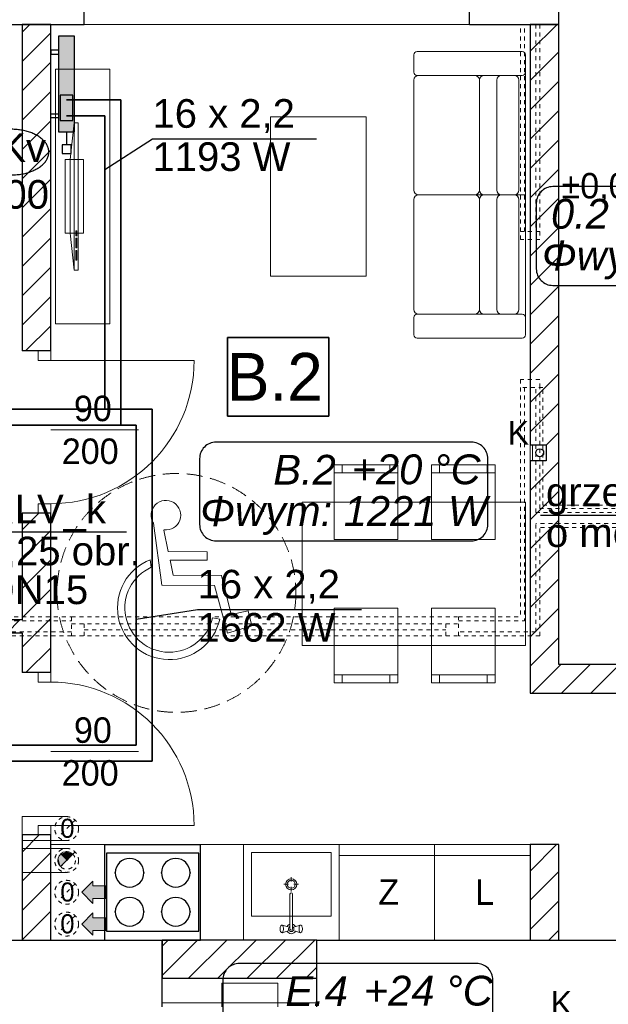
# Model space of a CAD drawing. Extents: x -220425 to -93252, y -20065 to 80294.
# Tile 16 of 103: x -181687 to -177991, y -3929 to 2255. Entities that reach past the tile are written whole.
import ezdxf
from ezdxf.lldxf.tags import DXFTag

# ---------------------------------------------------------------- set-up
doc = ezdxf.new("R2010")
doc.units = 0
doc.header["$MEASUREMENT"] = 0
doc.set_wipeout_variables(frame=1)
doc.linetypes.add('Hidden Line', pattern=[50, 25, -25])
doc.linetypes.add('Krawędzie ukryte', pattern=[150, 100, -50])
for name, color, linetype in [('#kan_san-op', 34, 'Continuous'), ('IS_Opisy_działek_Therm', 252, 'SOLID'), ('IS_Text_Armatury_Therm', 7, 'Continuous'), ('IS_Text_Konstrukcji', 7, 'Continuous')]:
    doc.layers.add(name, color=color, linetype=linetype)
for name, color, linetype, lineweight, true_color in [('Arch drzwi_Nr_Pióra__4', 7, 'Continuous', 9, 0x029e21), ('Arch obudowy GK_Nr_Pióra__9', 7, 'Continuous', 13, 0x3dad99), ('Arch okna_Nr_Pióra__4', 7, 'Continuous', 9, 0x029e21), ('arch wypelnienia_Nr_Pióra__89', 7, 'Continuous', 20, 0x71cebe), ('Arch wyposarzenie_Nr_Pióra__2', 7, 'Continuous', 13, 0x7f7f7f), ('Arch wyposarzenie_Nr_Pióra__9', 7, 'Continuous', 13, 0x3dad99), ('Arch wyposazenie_Nr_Pióra__9', 7, 'Continuous', 13, 0x3dad99)]:
    doc.layers.add(name, color=color, linetype=linetype, lineweight=lineweight, true_color=true_color)
for name, color, linetype, lineweight in [('Arch IS_Nr_Pióra__52', 34, 'Continuous', 25), ('Arch kominy_Nr_Pióra__1', 7, 'Continuous', 25), ('Arch kominy_Nr_Pióra__10', 134, 'Continuous', 18), ('Arch kominy_Nr_Pióra__21', 7, 'Continuous', 9), ('Arch opisy_Nr_Pióra__21', 7, 'Continuous', 9), ('arch wypelnienia_Nr_Pióra__21', 7, 'Continuous', 9), ('Arch wyposazenie_Nr_Pióra__100', 2, 'Continuous', 25), ('Arch ściany nośne_Nr_Pióra__21', 7, 'Continuous', 9), ('Arch ściany nośne_Nr_Pióra__27', 7, 'Continuous', 30), ('Drzwi ArchiCAD_Nr_Pióra__27', 7, 'Continuous', 30), ('Drzwi ArchiCAD_Nr_Pióra__5', 7, 'Continuous', 13), ('INWENT OPISY_Nr_Pióra__52', 34, 'Continuous', 25), ('INWENT RZĘDNE_Nr_Pióra__21', 7, 'Continuous', 9), ('INWENT. DRZWI_Nr_Pióra__101', 8, 'Continuous', 13), ('INWENT. OKNA_Nr_Pióra__101', 8, 'Continuous', 13), ('INWENT.ŚCIANY_Nr_Pióra__1', 7, 'Continuous', 25), ('INWENT.ŚCIANY_Nr_Pióra__101', 8, 'Continuous', 13), ('IS_Powrót', 5, 'DASH', 35), ('IS_Zasilanie', 1, 'SOLID', 35), ('Istniejące stropy_Nr_Pióra__5', 7, 'Continuous', 13), ('PODKŁAD', 252, 'Continuous', 35)]:
    doc.layers.add(name, color=color, linetype=linetype, lineweight=lineweight)
for name, color, linetype, true_color in [('IS_Armatura_podłączeniowa_grz._dolnozas.', 7, 'SOLID', 0x000000), ('IS_Armatura_Therm', 7, 'SOLID', 0x000000), ('IS_Grafika', 7, 'SOLID', 0x000000), ('IS_Grzejniki_Plan_rzut', 7, 'SOLID', 0x000000)]:
    doc.layers.add(name, color=color, linetype=linetype, true_color=true_color)
doc.styles.add('GENERATED_STYLE_2', font='txt')
doc.styles.add('GENERATED_STYLE_4', font='txt')
doc.styles.add('GENERATED_STYLE_6', font='txt')
doc.styles.get("Standard").update_dxf_attribs({"font": 'txt', "bigfont": 'BIGFONT.SHX'})
tags = doc.linetypes.add('DASH', pattern=[15, 10, -5]).pattern_tags.tags
tags[6:7] = [DXFTag(74, 4), DXFTag(75, 0), DXFTag(340, '0'), DXFTag(46, 0.0), DXFTag(50, 0.0), DXFTag(44, 0.0), DXFTag(45, 0.0)]
tags[4:5] = [DXFTag(74, 4), DXFTag(75, 0), DXFTag(340, '0'), DXFTag(46, 0.0), DXFTag(50, 0.0), DXFTag(44, 0.0), DXFTag(45, 0.0)]
tags = doc.linetypes.add('SOLID', pattern=[10, 10, 0]).pattern_tags.tags
tags[6:7] = [DXFTag(74, 4), DXFTag(75, 0), DXFTag(340, '0'), DXFTag(46, 0.0), DXFTag(50, 0.0), DXFTag(44, 0.0), DXFTag(45, 0.0)]
tags[4:5] = [DXFTag(74, 4), DXFTag(75, 0), DXFTag(340, '0'), DXFTag(46, 0.0), DXFTag(50, 0.0), DXFTag(44, 0.0), DXFTag(45, 0.0)]
pattern_1 = [(45, (0, 0), (-91.92388, 91.92388), [])]

# ---------------------------------------------------------------- blocks, each defined once
blk = doc.blocks.new('parter')
at = {"layer": 'Arch ściany nośne_Nr_Pióra__21', "linetype": 'Continuous'}
h = blk.add_hatch(dxfattribs=at)
h.set_pattern_fill('Common_Brick', color=252, style=0, pattern_type=2)
h.set_pattern_definition(pattern_1)
h.paths.add_polyline_path([(-181492.4, 2224.9), (-181672.4, 2224.9), (-181672.4, 174.9), (-181572.4, 174.9), (-181492.4, 174.9)], flags=0)
h = blk.add_hatch(dxfattribs=at)
h.set_pattern_fill('Common_Brick', color=252, style=0, pattern_type=2)
h.set_pattern_definition(pattern_1)
h.paths.add_polyline_path([(-178482.4, 2224.9), (-178482.4, -415.1), (-178302.4, -415.1), (-178302.4, 2224.9)], flags=0)
h = blk.add_hatch(dxfattribs=at)
h.set_pattern_fill('Common_Brick', color=252, style=0, pattern_type=2)
h.set_pattern_definition(pattern_1)
h.paths.add_polyline_path([(-178382.4, -415.1), (-178382.4, -515.1), (-178302.4, -515.1), (-178302.4, -415.1)], flags=0)
h = blk.add_hatch(dxfattribs=at)
h.set_pattern_fill('Common_Brick', color=252, style=0, pattern_type=2)
h.set_pattern_definition(pattern_1)
h.paths.add_polyline_path([(-178482.4, -515.1), (-178482.4, -1975.1), (-178302.4, -1795.1), (-178302.4, -515.1)], flags=0)
h = blk.add_hatch(dxfattribs=at)
h.set_pattern_fill('Common_Brick', color=252, style=0, pattern_type=2)
h.set_pattern_definition(pattern_1)
h.paths.add_polyline_path([(-181672.4, -1845.1), (-181572.4, -1845.1), (-181492.4, -1845.1), (-181492.4, -845.1), (-181572.4, -845.1), (-181672.4, -845.1)], flags=0)
h = blk.add_hatch(dxfattribs=at)
h.set_pattern_fill('Common_Brick', color=252, style=0, pattern_type=2)
h.set_pattern_definition(pattern_1)
h.paths.add_polyline_path([(-184432.4, -1595.1), (-181672.4, -1595.1), (-181672.4, -1515.1), (-184432.4, -1515.1)], flags=0)
h = blk.add_hatch(dxfattribs=at)
h.set_pattern_fill('Common_Brick', color=252, style=0, pattern_type=2)
h.set_pattern_definition(pattern_1)
h.paths.add_polyline_path([(-178482.4, -1975.1), (-177722.4, -1975.1), (-177722.4, -1895.1), (-177722.4, -1795.1), (-178302.4, -1795.1)], flags=0)
h = blk.add_hatch(dxfattribs=at)
h.set_pattern_fill('Common_Brick', color=252, style=0, pattern_type=2)
h.set_pattern_definition(pattern_1)
h.paths.add_polyline_path([(-181672.4, -3525.1), (-181492.4, -3525.1), (-181492.4, -2865.1), (-181572.4, -2865.1), (-181672.4, -2865.1)], flags=0)
h = blk.add_hatch(dxfattribs=at)
h.set_pattern_fill('Common_Brick', color=252, style=0, pattern_type=2)
h.set_pattern_definition(pattern_1)
h.paths.add_polyline_path([(-178482.4, -2925.1), (-178482.4, -3525.1), (-178302.4, -3525.1), (-178302.4, -2925.1)], flags=0)
h = blk.add_hatch(dxfattribs=at)
h.set_pattern_fill('Common_Brick', color=252, style=0, pattern_type=2)
h.set_pattern_definition(pattern_1)
h.paths.add_polyline_path([(-180792.4, -3765.1), (-179822.4, -3765.1), (-179822.4, -3525.1), (-180792.4, -3525.1)], flags=0)
at = {"color": 252}
for p, q in [((-180382.6, -235.2), (-180382.6, 258.9)), ((-180382.6, 258.9), (-179747.3, 258.9)), ((-179747.3, 258.9), (-179747.3, -235.2)), ((-179747.3, -235.2), (-180382.6, -235.2))]:
    blk.add_line(p, q, dxfattribs=at)
at = {"layer": 'Arch IS_Nr_Pióra__52', "color": 252, "linetype": 'Continuous'}
blk.add_circle((-178422.4, -465.1), 25, dxfattribs=at)
at = {"layer": 'Arch kominy_Nr_Pióra__1', "color": 252, "linetype": 'Continuous'}
for points in [[(-181227.4, -3295.1), (-181297.4, -3225.1), (-181227.4, -3155.1)], [(-181147.4, -3265.1), (-181227.4, -3185.1), (-181147.4, -3185.1)], [(-181227.4, -3265.1), (-181227.4, -3185.1), (-181147.4, -3265.1)], [(-181227.4, -3495.1), (-181297.4, -3425.1), (-181227.4, -3355.1)], [(-181147.4, -3465.1), (-181227.4, -3385.1), (-181147.4, -3385.1)], [(-181227.4, -3465.1), (-181227.4, -3385.1), (-181147.4, -3465.1)]]:
    blk.add_solid(points, dxfattribs=at)
at = {"layer": 'Arch kominy_Nr_Pióra__21', "color": 252, "linetype": 'Continuous'}
for p, q in [((-181392.4, -2750.1), (-181672.4, -2750.1)), ((-181672.4, -2750.1), (-181672.4, -2900.1)), ((-181392.4, -2900.1), (-181672.4, -2900.1)), ((-181392.4, -2950.1), (-181672.4, -2950.1)), ((-181672.4, -2950.1), (-181672.4, -3100.1)), ((-181392.4, -3100.1), (-181672.4, -3100.1)), ((-181227.4, -3155.1), (-181297.4, -3225.1)), ((-181227.4, -3185.1), (-181227.4, -3155.1)), ((-181147.4, -3185.1), (-181227.4, -3185.1)), ((-181147.4, -3185.1), (-181147.4, -3265.1)), ((-181297.4, -3225.1), (-181227.4, -3295.1)), ((-181147.4, -3265.1), (-181227.4, -3265.1)), ((-181227.4, -3265.1), (-181227.4, -3295.1)), ((-181227.4, -3355.1), (-181297.4, -3425.1)), ((-181227.4, -3385.1), (-181227.4, -3355.1)), ((-181147.4, -3385.1), (-181227.4, -3385.1)), ((-181147.4, -3385.1), (-181147.4, -3465.1)), ((-181297.4, -3425.1), (-181227.4, -3495.1)), ((-181147.4, -3465.1), (-181227.4, -3465.1)), ((-181227.4, -3465.1), (-181227.4, -3495.1))]:
    blk.add_line(p, q, dxfattribs=at)
at = {"layer": 'Arch kominy_Nr_Pióra__21', "color": 252, "linetype": 'Hidden Line'}
for p, q in [((-181339.3, -2772.1), (-181445.4, -2878.2)), ((-181339.3, -2972.1), (-181445.4, -3078.2)), ((-181339.3, -3172.1), (-181445.4, -3278.2)), ((-181339.3, -3372.1), (-181445.4, -3478.2))]:
    blk.add_line(p, q, dxfattribs=at)
for centre, radius in [((-181392.4, -2825.1), 75), ((-181392.4, -3025.1), 75), ((-181392.4, -3025.1), 55), ((-181392.4, -3225.1), 75), ((-181392.4, -3425.1), 75)]:
    blk.add_circle(centre, radius, dxfattribs=at)
at = {"layer": 'Arch obudowy GK_Nr_Pióra__9', "color": 252, "linetype": 'Continuous'}
for p, q in [((-178482.4, -515.1), (-178482.4, -415.1)), ((-178467.4, -515.1), (-178467.4, -415.1)), ((-179822.4, -3920.1), (-180792.4, -3920.1))]:
    blk.add_line(p, q, dxfattribs=at)
at = {"layer": 'Arch okna_Nr_Pióra__4', "color": 252, "linetype": 'Continuous'}
for p, q in [((-181282.4, 2224.9), (-178862.4, 2224.9)), ((-180942.4, -320.8), (-181492.4, -320.8)), ((-180942.4, -2340.8), (-181492.4, -2340.8))]:
    blk.add_line(p, q, dxfattribs=at)
at = {"layer": 'Arch opisy_Nr_Pióra__21', "color": 252, "linetype": 'Continuous'}
for p, q in [((-180382.6, -235.2), (-180382.6, 258.9)), ((-180382.6, 258.9), (-179747.3, 258.9)), ((-179747.3, 258.9), (-179747.3, -235.2)), ((-179747.3, -235.2), (-180382.6, -235.2))]:
    blk.add_line(p, q, dxfattribs=at)
at = {"layer": 'Arch opisy_Nr_Pióra__21', "color": 252, "linetype": 'Krawędzie ukryte'}
blk.add_circle((-180703.3, -1345.1), 750, dxfattribs=at)
at = {"layer": 'arch wypelnienia_Nr_Pióra__21', "color": 252, "linetype": 'Continuous'}
blk.add_line((-181431.3, -3064), (-181353.5, -2986.3), dxfattribs=at)
for start, end in [(45, 180), (180, 225)]:
    blk.add_arc((-181392.4, -3025.1), 55, start, end, dxfattribs=at)
at = {"layer": 'arch wypelnienia_Nr_Pióra__89', "color": 252, "linetype": 'Continuous'}
for points in [[(-181443.2, -3046.2), (-181447.4, -3025.1), (-181443.2, -3015)], [(-181431.3, -3064), (-181443.2, -3015), (-181431.3, -2986.3)], [(-181443.2, -3046.2), (-181443.2, -3015), (-181431.3, -3064)], [(-181392.4, -3025.1), (-181431.3, -2986.3), (-181392.4, -2970.1)], [(-181431.3, -3064), (-181431.3, -2986.3), (-181392.4, -3025.1)], [(-181392.4, -3025.1), (-181392.4, -2970.1), (-181353.5, -2986.3)]]:
    blk.add_solid(points, dxfattribs=at)
at = {"layer": 'Arch wyposarzenie_Nr_Pióra__2', "color": 252, "linetype": 'Continuous'}
for p, q in [((-180847, -908.1), (-180794.9, -1297.3)), ((-180754.1, -1086.1), (-180781.6, -951.3)), ((-180510.6, -1087.1), (-180754.1, -1086.1)), ((-180510.8, -1140.4), (-180510.6, -1087.1)), ((-180867.8, -1136.7), (-180861.4, -1184.4)), ((-180743.2, -1139.4), (-180510.8, -1140.4)), ((-180723.8, -1234.7), (-180743.2, -1139.4)), ((-180420.7, -1235.9), (-180723.8, -1234.7)), ((-180360.5, -1480.4), (-180420.7, -1235.9)), ((-180794.9, -1297.3), (-180464.2, -1298.6)), ((-180464.2, -1298.6), (-180382.8, -1597.8)), ((-180252.3, -1456.8), (-180360.5, -1480.4)), ((-180229.1, -1551.3), (-180252.3, -1456.8)), ((-180431.2, -1511), (-180476.5, -1500.7)), ((-180382.8, -1597.8), (-180229.1, -1551.3))]:
    blk.add_line(p, q, dxfattribs=at)
for centre, major_axis, start_param, end_param in [((-180769.4, -857), (92.9, 0), 4.583801, 10.008202), ((-180748.2, -1439), (325.1, 0), 1.947533, 6.059917), ((-180748.2, -1439), (278.7, 0), 1.989195, 6.059917)]:
    blk.add_ellipse(centre, major_axis=major_axis, ratio=0.999933, start_param=start_param, end_param=end_param, dxfattribs=at)
at = {"layer": 'Arch wyposarzenie_Nr_Pióra__9', "color": 252, "linetype": 'Continuous'}
for p, q in [((-179982.4, -3129.7), (-179982.4, -3158.5)), ((-180027.9, -3175.1), (-179999.1, -3175.1)), ((-179982.4, -3191.8), (-179982.4, -3220.6)), ((-179965.7, -3175.1), (-179936.9, -3175.1)), ((-179990.3, -3236.3), (-179990.3, -3456.5)), ((-179974.5, -3456.5), (-179974.5, -3236.3)), ((-180051.5, -3445.1), (-180052.3, -3451.7)), ((-180052.3, -3451.7), (-180052.3, -3458.6)), ((-180052.3, -3458.6), (-180051.5, -3465.1)), ((-180050, -3439.8), (-180051.5, -3445.1)), ((-180047.9, -3436.4), (-180050, -3439.8)), ((-180042.8, -3432.6), (-180047.9, -3436.4)), ((-180040, -3431.1), (-180042.8, -3432.6)), ((-180002.5, -3443.1), (-180040, -3431.1)), ((-180037.2, -3432.6), (-180040, -3431.1)), ((-180034.7, -3436.8), (-180037.2, -3432.6)), ((-180032.9, -3443.1), (-180034.7, -3436.8)), ((-180031.9, -3451), (-180032.9, -3443.1)), ((-180032.9, -3467.1), (-180031.9, -3459.3)), ((-180031.9, -3459.3), (-180031.9, -3451)), ((-179962.3, -3443.1), (-179924.8, -3431.1)), ((-179931.9, -3443.1), (-179932.9, -3451)), ((-179932.9, -3451), (-179932.9, -3459.3)), ((-179932.9, -3459.3), (-179931.9, -3467.1)), ((-179930.1, -3436.8), (-179931.9, -3443.1)), ((-179927.6, -3432.6), (-179930.1, -3436.8)), ((-179924.8, -3431.1), (-179927.6, -3432.6)), ((-179922, -3432.6), (-179924.8, -3431.1)), ((-179922, -3432.6), (-179916.8, -3436.4)), ((-179914.8, -3439.8), (-179916.8, -3436.4)), ((-179913.2, -3445.1), (-179914.8, -3439.8)), ((-179912.4, -3451.7), (-179913.2, -3445.1)), ((-179913.2, -3465.1), (-179912.4, -3458.6)), ((-179912.4, -3458.6), (-179912.4, -3451.7)), ((-180051.5, -3465.1), (-180050, -3470.5)), ((-180050, -3470.5), (-180047.9, -3473.9)), ((-180042.8, -3477.7), (-180047.9, -3473.9)), ((-180042.8, -3477.7), (-180040, -3479.1)), ((-180002.5, -3467.2), (-180040, -3479.1)), ((-180040, -3479.1), (-180037.2, -3477.7)), ((-180037.2, -3477.7), (-180034.7, -3473.5)), ((-180034.7, -3473.5), (-180032.9, -3467.1)), ((-179962.3, -3467.2), (-179924.8, -3479.1)), ((-179931.9, -3467.1), (-179930.1, -3473.5)), ((-179930.1, -3473.5), (-179927.6, -3477.7)), ((-179927.6, -3477.7), (-179924.8, -3479.1)), ((-179924.8, -3479.1), (-179922, -3477.7)), ((-179922, -3477.7), (-179916.8, -3473.9)), ((-179916.8, -3473.9), (-179914.8, -3470.5)), ((-179914.8, -3470.5), (-179913.2, -3465.1))]:
    blk.add_line(p, q, dxfattribs=at)
for radius in [35, 25]:
    blk.add_circle((-179982.4, -3175.1), radius, dxfattribs=at)
for centre, radius, start, end in [((-179982.4, -3236.3), 7.88, 0, 180), ((-179982.4, -3455.1), 30, 105.22531, 152.02347), ((-179982.4, -3455.1), 16.8, 118.05488, 61.94512), ((-179982.4, -3455.1), 8, 190, 350), ((-179982.4, -3455.1), 30, 27.97653, 74.77469), ((-179982.4, -3455.1), 30, 207.97653, 332.02347)]:
    blk.add_arc(centre, radius, start, end, dxfattribs=at)
at = {"layer": 'Arch wyposazenie_Nr_Pióra__100', "color": 252, "linetype": 'Continuous'}
for p, q in [((-181152.4, -3525.1), (-181152.4, -2925.1)), ((-181152.4, -2925.1), (-180552.4, -2925.1)), ((-180552.4, -3525.1), (-180552.4, -2925.1)), ((-181142.4, -2980.1), (-181142.4, -3470.1)), ((-180562.4, -2980.1), (-181142.4, -2980.1)), ((-180562.4, -3470.1), (-180562.4, -2980.1)), ((-181142.4, -3470.1), (-180562.4, -3470.1)), ((-181152.4, -3525.1), (-180552.4, -3525.1))]:
    blk.add_line(p, q, dxfattribs=at)
for centre, start, end in [((-180997.4, -3102.6), 0, 180), ((-180707.4, -3102.6), 0, 180), ((-180997.4, -3102.6), 180, 0), ((-180707.4, -3102.6), 180, 0), ((-180997.4, -3347.6), 0, 180), ((-180707.4, -3347.6), 0, 180), ((-180997.4, -3347.6), 180, 0), ((-180707.4, -3347.6), 180, 0)]:
    blk.add_arc(centre, 90, start, end, dxfattribs=at)
for p in [(-181087.4, -3102.6), (-180907.4, -3102.6), (-180797.4, -3102.6), (-180617.4, -3102.6), (-181087.4, -3347.6), (-180907.4, -3347.6), (-180797.4, -3347.6), (-180617.4, -3347.6)]:
    blk.add_point(p, dxfattribs=at)
at = {"layer": 'Arch wyposazenie_Nr_Pióra__9', "color": 252, "linetype": 'Continuous'}
for p, q in [((-179192.4, 2054.9), (-178532.4, 2054.9)), ((-179212.4, 1924.9), (-179212.4, 2034.9)), ((-178512.4, 2034.9), (-178512.4, 1924.9)), ((-181462.4, 1944.9), (-181462.4, 344.9)), ((-181122.4, 1944.9), (-181462.4, 1944.9)), ((-181122.4, 344.9), (-181122.4, 1944.9)), ((-178512.4, 1924.9), (-178512.4, 1154.9)), ((-179212.4, 1184.9), (-179212.4, 1874.9)), ((-178532.4, 1904.9), (-179192.4, 1904.9)), ((-179182.4, 1904.9), (-178831, 1904.9)), ((-178801, 1874.9), (-178801, 1184.9)), ((-178801, 1874.9), (-178801, 1184.9)), ((-178582.4, 1904.9), (-178771, 1904.9)), ((-178692.4, 1874.9), (-178692.4, 1184.9)), ((-178552.4, 1184.9), (-178552.4, 1874.9)), ((-180112.4, 1644.9), (-180112.4, 644.9)), ((-179512.4, 1644.9), (-180112.4, 1644.9)), ((-179512.4, 644.9), (-179512.4, 1644.9)), ((-181369.5, 1376.2), (-181344.5, 1607.6)), ((-181344.5, 1607.6), (-181344.5, 682.1)), ((-181344.5, 1607.6), (-181319.5, 1607.6)), ((-181319.5, 1607.6), (-181319.5, 682.1)), ((-181402.4, 913.5), (-181402.4, 1376.2)), ((-181402.4, 1376.2), (-181286.7, 1376.2)), ((-181369.5, 913.5), (-181369.5, 1376.2)), ((-181286.7, 1376.2), (-181286.7, 913.5)), ((-179212.4, 1124.9), (-179212.4, 434.9)), ((-178831, 1154.9), (-179182.4, 1154.9)), ((-178831, 1154.9), (-179182.4, 1154.9)), ((-178771, 1154.9), (-178831, 1154.9)), ((-178771, 1154.9), (-178831, 1154.9)), ((-178801, 434.9), (-178801, 1124.9)), ((-178801, 434.9), (-178801, 1124.9)), ((-178771, 1154.9), (-178582.4, 1154.9)), ((-178771, 1154.9), (-178582.4, 1154.9)), ((-178692.4, 434.9), (-178692.4, 1124.9)), ((-178512.4, 1154.9), (-178582.4, 1154.9)), ((-178512.4, 1154.9), (-178582.4, 1154.9)), ((-178552.4, 1124.9), (-178552.4, 434.9)), ((-178512.4, 384.9), (-178512.4, 1154.9)), ((-181329.5, 928.9), (-181335.8, 928.9)), ((-181335.8, 928.9), (-181335.8, 898)), ((-181329.5, 898), (-181329.5, 928.9)), ((-181286.7, 913.5), (-181402.4, 913.5)), ((-181344.5, 682.1), (-181369.5, 913.5)), ((-181335.8, 898), (-181329.5, 898)), ((-181335.8, 882.6), (-181335.8, 820.9)), ((-181329.5, 882.6), (-181335.8, 882.6)), ((-181329.5, 820.9), (-181329.5, 882.6)), ((-181335.8, 820.9), (-181329.5, 820.9)), ((-181335.8, 805.5), (-181335.8, 743.8)), ((-181329.5, 805.5), (-181335.8, 805.5)), ((-181329.5, 743.8), (-181329.5, 805.5)), ((-181335.8, 743.8), (-181329.5, 743.8)), ((-181319.5, 682.1), (-181344.5, 682.1)), ((-180112.4, 644.9), (-179512.4, 644.9)), ((-179212.4, 384.9), (-179212.4, 274.9)), ((-178532.4, 404.9), (-179192.4, 404.9)), ((-179182.4, 404.9), (-178831, 404.9)), ((-178582.4, 404.9), (-178771, 404.9)), ((-178512.4, 274.9), (-178512.4, 384.9)), ((-181462.4, 344.9), (-181122.4, 344.9)), ((-179192.4, 254.9), (-178532.4, 254.9)), ((-179713.3, -540.1), (-179713.3, -1010.1)), ((-179313.3, -540.1), (-179713.3, -540.1)), ((-179663.3, -590.1), (-179663.3, -540.1)), ((-179363.3, -590.1), (-179363.3, -540.1)), ((-179313.3, -1010.1), (-179313.3, -540.1)), ((-179102.4, -540.1), (-179102.4, -1010.1)), ((-178702.4, -540.1), (-179102.4, -540.1)), ((-179052.4, -590.1), (-179052.4, -540.1)), ((-178752.4, -590.1), (-178752.4, -540.1)), ((-178702.4, -1010.1), (-178702.4, -540.1)), ((-179713.3, -590.1), (-179313.3, -590.1)), ((-179102.4, -590.1), (-178702.4, -590.1)), ((-178512.4, -775.1), (-179913.3, -775.1)), ((-179913.3, -775.1), (-179913.3, -1675.1)), ((-178512.4, -1675.1), (-178512.4, -775.1)), ((-179713.3, -1010.1), (-179313.3, -1010.1)), ((-179102.4, -1010.1), (-178702.4, -1010.1)), ((-179713.3, -1910.1), (-179713.3, -1440.1)), ((-179713.3, -1440.1), (-179313.3, -1440.1)), ((-179313.3, -1440.1), (-179313.3, -1910.1)), ((-179102.4, -1910.1), (-179102.4, -1440.1)), ((-179102.4, -1440.1), (-178702.4, -1440.1)), ((-178702.4, -1440.1), (-178702.4, -1910.1)), ((-179913.3, -1675.1), (-178512.4, -1675.1)), ((-179713.3, -1860.1), (-179313.3, -1860.1)), ((-179313.3, -1910.1), (-179713.3, -1910.1)), ((-179663.3, -1860.1), (-179663.3, -1910.1)), ((-179363.3, -1860.1), (-179363.3, -1910.1)), ((-179102.4, -1860.1), (-178702.4, -1860.1)), ((-178702.4, -1910.1), (-179102.4, -1910.1)), ((-179052.4, -1860.1), (-179052.4, -1910.1)), ((-178752.4, -1860.1), (-178752.4, -1910.1)), ((-178482.4, -2925.1), (-181492.4, -2925.1)), ((-180282.4, -2925.1), (-180282.4, -3525.1)), ((-179682.4, -2925.1), (-180282.4, -2925.1)), ((-179682.4, -2925.1), (-179682.4, -3525.1)), ((-179682.4, -2925.1), (-179082.4, -2925.1)), ((-179682.4, -3525.1), (-179682.4, -2925.1)), ((-178482.4, -2925.1), (-179082.4, -2925.1)), ((-179082.4, -2925.1), (-179082.4, -3525.1)), ((-179082.4, -2925.1), (-179082.4, -3525.1)), ((-178482.4, -3525.1), (-178482.4, -2925.1)), ((-180232.4, -2975.1), (-179732.4, -2975.1)), ((-180232.4, -3375.1), (-180232.4, -2975.1)), ((-179732.4, -2975.1), (-179732.4, -3375.1)), ((-179682.4, -3475.1), (-179682.4, -2975.1)), ((-179682.4, -2995.1), (-179082.4, -2995.1)), ((-178482.4, -2995.1), (-179082.4, -2995.1)), ((-179732.4, -3375.1), (-180232.4, -3375.1)), ((-179682.4, -3525.1), (-180282.4, -3525.1)), ((-179082.4, -3525.1), (-179682.4, -3525.1)), ((-179082.4, -3525.1), (-178482.4, -3525.1)), ((-180067.4, -3795.1), (-180417.4, -3795.1)), ((-180417.4, -3945.1), (-180417.4, -3795.1)), ((-180067.4, -3945.1), (-180067.4, -3795.1))]:
    blk.add_line(p, q, dxfattribs=at)
for centre, radius, start, end in [((-179192.4, 2034.9), 20, 90, 180), ((-178532.4, 2034.9), 20, 0, 90), ((-179192.4, 1924.9), 20, 180, 270), ((-178532.4, 1924.9), 20, 270, 0), ((-179182.4, 1874.9), 30, 90, 180), ((-178831, 1874.9), 30, 0, 90), ((-178771, 1874.9), 30, 90, 180), ((-178662.4, 1874.9), 30, 90, 180), ((-178582.4, 1874.9), 30, 0, 90), ((-179182.4, 1184.9), 30, 180, 270), ((-178831, 1184.9), 30, 270, 0), ((-178771, 1184.9), 30, 180, 270), ((-178662.4, 1184.9), 30, 180, 270), ((-178582.4, 1184.9), 30, 270, 0), ((-179182.4, 1124.9), 30, 90, 180), ((-178831, 1124.9), 30, 0, 90), ((-178771, 1124.9), 30, 90, 180), ((-178662.4, 1124.9), 30, 90, 180), ((-178582.4, 1124.9), 30, 0, 90), ((-179182.4, 434.9), 30, 180, 270), ((-178831, 434.9), 30, 270, 0), ((-178771, 434.9), 30, 180, 270), ((-178662.4, 434.9), 30, 180, 270), ((-178582.4, 434.9), 30, 270, 0), ((-179192.4, 384.9), 20, 90, 180), ((-178532.4, 384.9), 20, 0, 90), ((-179192.4, 274.9), 20, 180, 270), ((-178532.4, 274.9), 20, 270, 0)]:
    blk.add_arc(centre, radius, start, end, dxfattribs=at)
at = {"layer": 'Arch ściany nośne_Nr_Pióra__27', "color": 252, "linetype": 'Continuous'}
for p, q in [((-181492.4, 2224.9), (-181672.4, 2224.9)), ((-181672.4, 2224.9), (-181672.4, 174.9)), ((-181492.4, 174.9), (-181492.4, 2224.9)), ((-178302.4, 2224.9), (-178482.4, 2224.9)), ((-178482.4, 2224.9), (-178482.4, -415.1)), ((-178302.4, -415.1), (-178302.4, 2224.9)), ((-181572.4, 174.9), (-181672.4, 174.9)), ((-181492.4, 174.9), (-181572.4, 174.9)), ((-178482.4, -415.1), (-178382.4, -415.1)), ((-178382.4, -415.1), (-178382.4, -515.1)), ((-178302.4, -515.1), (-178302.4, -415.1)), ((-178382.4, -515.1), (-178482.4, -515.1)), ((-178482.4, -515.1), (-178482.4, -1975.1)), ((-178302.4, -1795.1), (-178302.4, -515.1)), ((-181672.4, -845.1), (-181672.4, -1515.1)), ((-181572.4, -845.1), (-181672.4, -845.1)), ((-181492.4, -845.1), (-181572.4, -845.1)), ((-181492.4, -1845.1), (-181492.4, -845.1)), ((-181672.4, -1515.1), (-184432.4, -1515.1)), ((-184432.4, -1595.1), (-181672.4, -1595.1)), ((-181672.4, -1595.1), (-181672.4, -1845.1)), ((-181572.4, -1845.1), (-181672.4, -1845.1)), ((-181492.4, -1845.1), (-181572.4, -1845.1)), ((-177722.4, -1795.1), (-178302.4, -1795.1)), ((-178482.4, -1975.1), (-177722.4, -1975.1)), ((-181672.4, -2865.1), (-181672.4, -3525.1)), ((-181572.4, -2865.1), (-181672.4, -2865.1)), ((-181492.4, -2865.1), (-181572.4, -2865.1)), ((-181492.4, -3525.1), (-181492.4, -2865.1)), ((-178302.4, -2925.1), (-178482.4, -2925.1)), ((-178482.4, -2925.1), (-178482.4, -3525.1)), ((-178302.4, -3525.1), (-178302.4, -2925.1)), ((-181672.4, -3525.1), (-181492.4, -3525.1)), ((-180792.4, -3525.1), (-180792.4, -3765.1)), ((-179822.4, -3525.1), (-180792.4, -3525.1)), ((-179822.4, -3765.1), (-179822.4, -3525.1)), ((-178482.4, -3525.1), (-178302.4, -3525.1)), ((-180792.4, -3765.1), (-179822.4, -3765.1))]:
    blk.add_line(p, q, dxfattribs=at)
at = {"layer": 'Drzwi ArchiCAD_Nr_Pióra__27', "color": 252, "linetype": 'Continuous'}
for p, q in [((-181492.4, 174.9), (-181572.4, 174.9)), ((-181492.4, -845.1), (-181572.4, -845.1)), ((-181492.4, -1845.1), (-181572.4, -1845.1)), ((-181492.4, -2865.1), (-181572.4, -2865.1))]:
    blk.add_line(p, q, dxfattribs=at)
at = {"layer": 'Drzwi ArchiCAD_Nr_Pióra__5', "color": 252, "linetype": 'Continuous'}
for p, q in [((-181572.4, 174.9), (-181492.4, 174.9)), ((-181572.4, 114.9), (-181572.4, 174.9)), ((-181492.4, 174.9), (-181492.4, 114.9)), ((-181492.4, 114.9), (-181572.4, 114.9)), ((-181492.4, 114.9), (-180592.4, 114.9)), ((-181572.4, -785.1), (-181492.4, -785.1)), ((-181572.4, -845.1), (-181572.4, -785.1)), ((-181492.4, -785.1), (-181492.4, -845.1)), ((-181492.4, -845.1), (-181572.4, -845.1)), ((-181492.4, -1845.1), (-181572.4, -1845.1)), ((-181572.4, -1845.1), (-181572.4, -1905.1)), ((-181492.4, -1905.1), (-181492.4, -1845.1)), ((-181572.4, -1905.1), (-181492.4, -1905.1)), ((-181572.4, -2805.1), (-181572.4, -2865.1)), ((-181492.4, -2805.1), (-181572.4, -2805.1)), ((-181492.4, -2805.1), (-180592.4, -2805.1)), ((-181492.4, -2865.1), (-181492.4, -2805.1)), ((-181572.4, -2865.1), (-181492.4, -2865.1))]:
    blk.add_line(p, q, dxfattribs=at)
for centre, start, end in [((-181492.4, 114.9), 270, 0), ((-181492.4, -2805.1), 0, 90)]:
    blk.add_arc(centre, 900, start, end, dxfattribs=at)
at = {"layer": 'INWENT. DRZWI_Nr_Pióra__101', "color": 252, "linetype": 'Hidden Line'}
for p, q in [((-178542.4, 874.9), (-178542.4, 924.9)), ((-178422.4, 874.9), (-178542.4, 874.9)), ((-178422.4, 924.9), (-178422.4, 874.9)), ((-178542.4, -5.1), (-178542.4, -55.1)), ((-178422.4, -5.1), (-178542.4, -5.1)), ((-178422.4, -55.1), (-178422.4, -5.1))]:
    blk.add_line(p, q, dxfattribs=at)
at = {"layer": 'INWENT. OKNA_Nr_Pióra__101', "color": 252, "linetype": 'Hidden Line'}
for p, q in [((-181362.4, -1495.1), (-178932.4, -1495.1)), ((-181362.4, -1540.1), (-178932.4, -1540.1)), ((-181282.4, -1615.1), (-181282.4, -1540.1)), ((-179012.4, -1615.1), (-179012.4, -1540.1)), ((-181282.4, -1577.6), (-179012.4, -1577.6)), ((-181362.4, -1615.1), (-178932.4, -1615.1))]:
    blk.add_line(p, q, dxfattribs=at)
at = {"layer": 'INWENT.ŚCIANY_Nr_Pióra__1', "color": 252, "linetype": 'Continuous'}
for p, q in [((-181282.4, 2224.9), (-181282.4, 2644.9)), ((-178862.4, 2224.9), (-178862.4, 2644.9)), ((-178302.4, 2224.9), (-178302.4, 2644.9)), ((-181862.4, 2224.9), (-181282.4, 2224.9)), ((-178862.4, 2224.9), (-178302.4, 2224.9)), ((-183302.4, -3525.1), (-180792.4, -3525.1)), ((-180792.4, -3945.1), (-180792.4, -3525.1)), ((-179822.4, -3945.1), (-179822.4, -3525.1)), ((-179822.4, -3525.1), (-173772.4, -3525.1))]:
    blk.add_line(p, q, dxfattribs=at)
at = {"layer": 'INWENT.ŚCIANY_Nr_Pióra__101', "color": 252, "linetype": 'Hidden Line'}
for p, q in [((-178542.4, 924.9), (-178542.4, 2224.9)), ((-178517.4, 924.9), (-178517.4, 2224.9)), ((-178447.4, 2224.9), (-178447.4, 924.9)), ((-178422.4, 2224.9), (-178422.4, 924.9)), ((-178422.4, 924.9), (-178542.4, 924.9)), ((-178542.4, -55.1), (-178542.4, -1495.1)), ((-178402.4, -55.1), (-178542.4, -55.1)), ((-178517.4, -55.1), (-178517.4, -1520.1)), ((-178447.4, -840.1), (-178447.4, -55.1)), ((-178422.4, -815.1), (-178422.4, -55.1)), ((-178402.4, -795.1), (-178402.4, -55.1)), ((-178402.4, -795.1), (-176792.4, -795.1)), ((-178447.4, -840.1), (-176792.4, -840.1)), ((-178422.4, -815.1), (-176792.4, -815.1)), ((-176792.4, -910.1), (-178447.4, -910.1)), ((-178447.4, -1590.1), (-178447.4, -910.1)), ((-176792.4, -935.1), (-178422.4, -935.1)), ((-178422.4, -1615.1), (-178422.4, -935.1)), ((-181922.4, -1495.1), (-181362.4, -1495.1)), ((-181922.4, -1520.1), (-181362.4, -1520.1)), ((-181362.4, -1495.1), (-181362.4, -1615.1)), ((-178932.4, -1615.1), (-178932.4, -1495.1)), ((-178932.4, -1495.1), (-178542.4, -1495.1)), ((-178932.4, -1520.1), (-178517.4, -1520.1)), ((-181362.4, -1590.1), (-181922.4, -1590.1)), ((-178447.4, -1590.1), (-178932.4, -1590.1)), ((-181362.4, -1615.1), (-181922.4, -1615.1)), ((-178422.4, -1615.1), (-178932.4, -1615.1))]:
    blk.add_line(p, q, dxfattribs=at)
at = {"layer": 'Istniejące stropy_Nr_Pióra__5', "color": 252, "linetype": 'Krawędzie ukryte'}
blk.add_line((-180792.4, -3525.1), (-179822.4, -3525.1), dxfattribs=at)
at = {"layer": 'Arch drzwi_Nr_Pióra__4', "color": 252, "linetype": 'Continuous', "style": 'GENERATED_STYLE_6'}
for s, p in [('90', (-181346.9, -266.7)), ('200', (-181423.1, -535.4)), ('90', (-181346.9, -2286.7)), ('200', (-181423.1, -2555.4))]:
    blk.add_text(s, height=160, dxfattribs=at).set_placement(p)
at = {"layer": 'Arch kominy_Nr_Pióra__10', "color": 252, "linetype": 'Continuous', "style": 'GENERATED_STYLE_6'}
for p in [(-181432.4, -2883.3), (-181432.4, -3283.3), (-181432.4, -3483.3)]:
    blk.add_text('0', height=120, dxfattribs=at).set_placement(p)
at = {"layer": 'Arch opisy_Nr_Pióra__21', "color": 252, "linetype": 'Continuous', "style": 'GENERATED_STYLE_4'}
blk.add_text('B.2', height=300, dxfattribs=at).set_placement((-180386.3, -138.2))
at = {"layer": 'Arch wyposazenie_Nr_Pióra__9', "color": 252, "linetype": 'Continuous', "style": 'GENERATED_STYLE_6'}
for s, p in [('Z', (-179435.7, -3303.4)), ('L', (-178828.1, -3304.8))]:
    blk.add_text(s, height=160, dxfattribs=at).set_placement(p)
at = {"layer": 'INWENT OPISY_Nr_Pióra__52', "color": 252, "linetype": 'Continuous', "style": 'GENERATED_STYLE_6'}
for p in [(-178622.4, -415), (-178352.4, -3995)]:
    blk.add_text('K', height=150, dxfattribs=at).set_placement(p)
at = {"layer": 'INWENT RZĘDNE_Nr_Pióra__21', "color": 252, "insert": (-178285.2, 1083.8), "char_height": 160, "attachment_point": 7, "style": 'GENERATED_STYLE_2'}
blk.add_mtext('{±0,00=85,75 mnpm}', dxfattribs=at)

msp = doc.modelspace()

# ---------------------------------------------------------------- hatches: boundary and pattern name
at = {"layer": 'IS_Grzejniki_Plan_rzut', "ltscale": 10}
msp.add_hatch(color=1, dxfattribs=at).paths.add_polyline_path([(-181442.7, 2151), (-181442.7, 1551), (-181342.7, 1551), (-181342.7, 2151)])

# ---------------------------------------------------------------- linework, layer by layer
at = {"layer": 'IS_Armatura_podłączeniowa_grz._dolnozas.', "ltscale": 10}
for p, q in [((-181432.7, 1781), (-181432.7, 1621)), ((-181352.7, 1781), (-181432.7, 1781)), ((-181432.7, 1781), (-181432.7, 1781)), ((-181352.7, 1621), (-181352.7, 1781)), ((-181432.7, 1621), (-181352.7, 1621))]:
    msp.add_line(p, q, dxfattribs=at)
at = {"layer": 'IS_Armatura_Therm', "ltscale": 10}
for p, q in [((-181392.7, 1551), (-181392.7, 1468.5)), ((-181420.2, 1468.5), (-181420.2, 1413.5)), ((-181365.2, 1468.5), (-181420.2, 1468.5)), ((-181365.2, 1413.5), (-181365.2, 1468.5)), ((-181420.2, 1413.5), (-181365.2, 1413.5))]:
    msp.add_line(p, q, dxfattribs=at)
at = {"layer": 'IS_Grafika', "ltscale": 10}
for points, knots in [([(-181504.6, 1423.1), (-181504.6, 1430.2), (-181506.3, 1444.5), (-181513.9, 1465.1), (-181526.1, 1484.3), (-181542.3, 1501.9), (-181562.2, 1517.9), (-181585.4, 1531.9), (-181611.6, 1543.9), (-181640.4, 1553.6), (-181671.5, 1560.8), (-181704.6, 1565.3), (-181727.3, 1566.3), (-181738.8, 1566.3)], [0, 0, 0, 0, 21.314537, 42.818188, 65.223089, 88.99017, 114.367708, 141.449554, 170.227809, 200.633057, 232.563554, 265.906616, 300.554985, 300.554985, 300.554985, 300.554985]), ([(-181738.8, 1279.9), (-181727.3, 1279.9), (-181704.6, 1280.9), (-181671.5, 1285.4), (-181640.4, 1292.6), (-181611.6, 1302.3), (-181585.4, 1314.3), (-181562.2, 1328.3), (-181542.3, 1344.3), (-181526.1, 1361.9), (-181513.9, 1381.1), (-181506.3, 1401.7), (-181504.6, 1416), (-181504.6, 1423.1)], [0, 0, 0, 0, 34.648369, 67.991431, 99.921928, 130.327175, 159.10543, 186.187277, 211.564815, 235.331895, 257.736797, 279.240448, 300.554985, 300.554985, 300.554985, 300.554985])]:
    msp.add_open_spline(points, degree=3, knots=knots, dxfattribs=at)
at = {"layer": 'IS_Grzejniki_Plan_rzut', "color": 1, "ltscale": 10}
for p, q in [((-181442.7, 2151), (-181442.7, 1551)), ((-181342.7, 2151), (-181442.7, 2151)), ((-181442.7, 2151), (-181442.7, 2151)), ((-181342.7, 1551), (-181342.7, 2151)), ((-181442.7, 2063.5), (-181492.7, 2063.5)), ((-181492.7, 2063.5), (-181492.7, 2038.5)), ((-181492.7, 2038.5), (-181442.7, 2038.5)), ((-181492.7, 1638.5), (-181492.7, 1663.5)), ((-181492.7, 1663.5), (-181442.7, 1663.5)), ((-181442.7, 1638.5), (-181492.7, 1638.5)), ((-181442.7, 1551), (-181342.7, 1551))]:
    msp.add_line(p, q, dxfattribs=at)
at = {"layer": 'IS_Opisy_działek_Therm', "color": 18, "ltscale": 10, "true_color": 0x000000}
for p, q in [((-181153.1, 1313.5), (-180853.8, 1506.3)), ((-180853.8, 1506.3), (-179823.8, 1506.3)), ((-178418.2, -856.9), (-176209.3, -856.9)), ((-181944.3, -961.3), (-181016.1, -961.3)), ((-180955.3, -1509.6), (-180570.9, -1449.7)), ((-180570.9, -1449.7), (-179540.9, -1449.7))]:
    msp.add_line(p, q, dxfattribs=at)
at = {"layer": 'IS_Powrót', "ltscale": 10}
for p, q in [((-181392.7, 1651), (-181153.1, 1651)), ((-181153.1, 1651), (-181153.1, -190.8)), ((-182797.6, -190.8), (-181153.1, -190.8)), ((-181153.1, -190.8), (-180855.3, -190.8)), ((-180855.3, -190.8), (-180855.3, -2402.1)), ((-180855.3, -2402.1), (-181924.2, -2402.1))]:
    msp.add_line(p, q, dxfattribs=at)
at = {"layer": 'IS_Text_Konstrukcji', "color": 18, "linetype": 'SOLID', "ltscale": 10, "true_color": 0x000000}
for p, q in [((-176678.2, 1206.1), (-178340.2, 1206.1)), ((-178443.5, 1102.8), (-178443.5, 689.4)), ((-178340.2, 586.1), (-176678.2, 586.1))]:
    msp.add_line(p, q, dxfattribs=at)
for points in [[(-180454.5, -1018.6), (-178851.1, -1018.6, 0.414214), (-178747.8, -915.3), (-178747.8, -501.9, 0.414214), (-178851.1, -398.6), (-180454.5, -398.6, 0.414214), (-180557.8, -501.9), (-180557.8, -915.3, 0.414214), (-180454.5, -1018.6)], [(-180308, -4292.4), (-178819.7, -4292.4, 0.414214), (-178716.4, -4189.1), (-178716.4, -3775.7, 0.414214), (-178819.7, -3672.4), (-180308, -3672.4, 0.414214), (-180411.4, -3775.7), (-180411.4, -4189.1, 0.414214), (-180308, -4292.4)]]:
    msp.add_lwpolyline(points, format="xyb", dxfattribs=at)
for centre, start, end in [((-178340.2, 1102.8), 89.99996, 180.00004), ((-178340.2, 689.4), 179.99996, 270.00004)]:
    msp.add_arc(centre, 103.3, start, end, dxfattribs=at)
at = {"layer": 'IS_Zasilanie', "ltscale": 10}
for p, q in [((-181392.7, 1751), (-181053.1, 1751)), ((-181053.1, 1751), (-181053.1, -290.8)), ((-182897.6, -290.8), (-181053.1, -290.8)), ((-181053.1, -290.8), (-180955.3, -290.8)), ((-180955.3, -290.8), (-180955.3, -2302.1)), ((-180955.3, -2302.1), (-182062.3, -2302.1))]:
    msp.add_line(p, q, dxfattribs=at)

# ---------------------------------------------------------------- block references
at = {"layer": 'PODKŁAD'}
msp.add_blockref('parter', (0, 0), dxfattribs=at)
msp.add_blockref('parter', (0, 0), dxfattribs=at)

# ---------------------------------------------------------------- texts
at = {"layer": 'IS_Grafika', "ltscale": 10, "insert": (-181738.8, 1541.5), "char_height": 180, "attachment_point": 2}
msp.add_mtext('\\fArial|b0|i0;dKv', dxfattribs=at)
at = {"layer": 'IS_Opisy_działek_Therm', "color": 18, "ltscale": 10, "true_color": 0x000000, "char_height": 180}
for s, insert, attachment_point in [('\\fArial|b0|i0;16 x 2,2', (-180853.8, 1542.3), 7), ('\\fArial|b0|i0;1193 W', (-180853.8, 1484.7), 1), ('\\fArial|b0|i0;grzejnik elektryczny', (-178382.9, -855.6), 7), ('\\fArial|b0|i0;o mocy 2500W', (-178382.9, -1111.1), 7), ('\\fArial|b0|i0;16 x 2,2', (-180570.9, -1413.7), 7), ('\\fArial|b0|i0;1662 W', (-180570.9, -1471.3), 1)]:
    msp.add_mtext(s, dxfattribs=dict(at, insert=insert, attachment_point=attachment_point))
at = {"layer": 'IS_Text_Armatury_Therm', "color": 18, "linetype": 'SOLID', "ltscale": 10, "true_color": 0x000000, "char_height": 180, "attachment_point": 7}
for s, insert in [('\\fArial|b0|i0;4,00  ', (-181992.7, 1034.1)), ('\\fArial|b0|i0;RLV_k', (-181900, -960.5)), ('\\fArial|b0|i0;0,25 obr.', (-181920, -1205.4)), ('\\fArial|b0|i0;DN15  ', (-181900, -1418.1))]:
    msp.add_mtext(s, dxfattribs=dict(at, insert=insert))
at = {"layer": 'IS_Text_Konstrukcji', "color": 18, "linetype": 'SOLID', "ltscale": 10, "true_color": 0x000000, "char_height": 187.2}
for s, insert, attachment_point in [('\\fArial|b0|i1;0.2', (-177987.8, 939.3), 9), ('\\fArial|b0|i1;Φwym: 2211 W', (-177507.2, 867.3), 2), ('\\fArial|b0|i1;B.2', (-179702.8, -665.4), 9), ('\\fArial|b0|i1;+20 °C', (-179602.8, -665.4), 7), ('\\fArial|b0|i1;Φwym: 1221 W', (-179652.8, -737.4), 2), ('\\fArial|b0|i1;E.4', (-179626.4, -3939.2), 9), ('\\fArial|b0|i1;+24 °C', (-179526.4, -3939.2), 7)]:
    msp.add_mtext(s, dxfattribs=dict(at, insert=insert, attachment_point=attachment_point))

# ---------------------------------------------------------------- next in the draw order: wipeouts: each hides what was drawn before it
at = {"ltscale": 10}
msp.add_wipeout([(-200770.3, 11108.9), (-158770.3, 11108.9), (-159380.3, 10498.9), (-198285.2, 10498.9), (-198285.2, -17981.1), (-159380.3, -17981.1), (-158770.3, -18591.1), (-200770.3, -18591.1)], dxfattribs=at).dxf.layer = '#kan_san-op'

doc.saveas('drawing.dxf')
